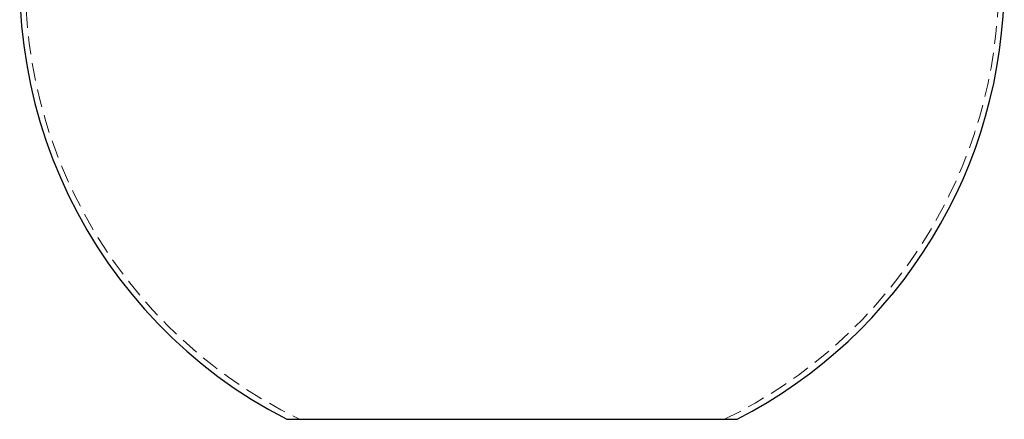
# Model space of a CAD drawing. Header units: millimetres. Extents: x 373 to 928, y 275 to 747.
# Tile 1 of 117: x 373 to 443, y 275 to 304. Entities that reach past the tile are written whole.
import ezdxf

# ---------------------------------------------------------------- set-up
doc = ezdxf.new("R2010")
doc.units = ezdxf.units.MM
doc.linetypes.add('HIDDEN', pattern=[1.905, 1.27, -0.635])

msp = doc.modelspace()

# ---------------------------------------------------------------- linework, layer by layer
at = {"color": 7, "linetype": 'Continuous', "lineweight": 25}
msp.add_line((391.749, 275.227), (423.749, 275.227), dxfattribs=at)
for start, end in [(94.515, 242.79711), (297.20289, 0)]:
    msp.add_arc((407.749, 306.355), 35, start, end, dxfattribs=at)
at = {"color": 7, "linetype": 'HIDDEN', "lineweight": 18}
for start, end in [(91.82185, 244.11542), (295.88458, 0)]:
    msp.add_arc((407.749, 306.355), 34.6, start, end, dxfattribs=at)

doc.saveas('drawing.dxf')
